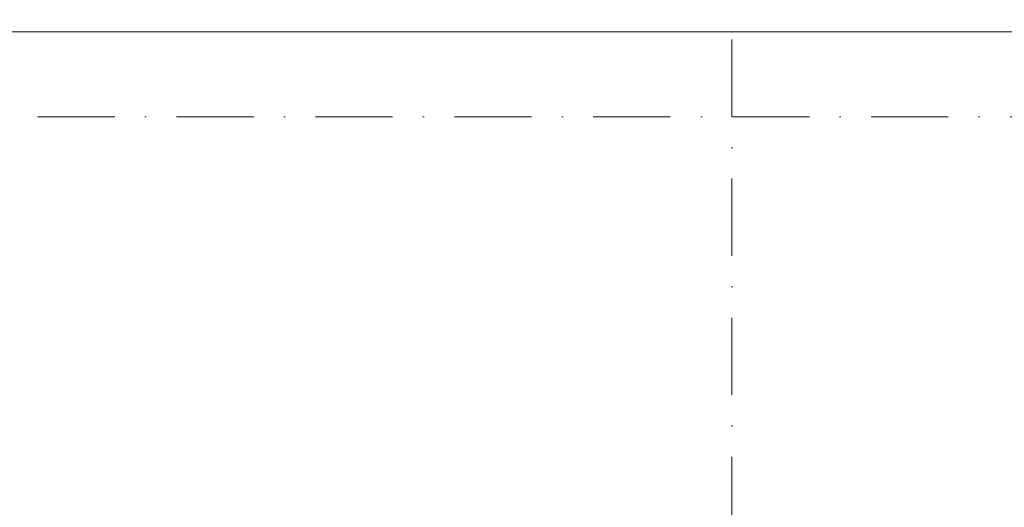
# Model space of a CAD drawing. Header units: millimetres. Extents: x -3176 to 162662, y -36434 to 57907.
# Tile 124 of 155: x 126266 to 129456, y 28741 to 30320. Entities that reach past the tile are written whole.
import ezdxf

# ---------------------------------------------------------------- set-up
doc = ezdxf.new("R2010")
doc.units = ezdxf.units.MM
doc.linetypes.add('1-Sheet - 32170-CIV-6170-DW-2035-015-01 - RZUTY$0$A_Dash_Dot_2_5mm_Axis', pattern=[45, 25, -10, 0, -10])
doc.layers.get('0').update_dxf_attribs({"lineweight": 5})
doc.layers.add('1-Sheet - 32170-CIV-6170-DW-2035-015-01 - RZUTY$0$A-FLOR', color=8, linetype='Continuous', lineweight=0)
doc.layers.add('1-Sheet - 32170-CIV-6170-DW-2035-015-01 - RZUTY$0$S-GRID', color=8, linetype='Continuous', lineweight=0)

# ---------------------------------------------------------------- blocks, each defined once
blk = doc.blocks.new('1-Sheet - 32170-CIV-6170-DW-2035-015-01 - RZUTY')
at = {"layer": '1-Sheet - 32170-CIV-6170-DW-2035-015-01 - RZUTY$0$A-FLOR'}
blk.add_line((8748.99, 489.5), (9670.71, 489.5), dxfattribs=at)
at = {"layer": '1-Sheet - 32170-CIV-6170-DW-2035-015-01 - RZUTY$0$S-GRID', "linetype": '1-Sheet - 32170-CIV-6170-DW-2035-015-01 - RZUTY$0$A_Dash_Dot_2_5mm_Axis'}
for p, q in [((9408.21, 712), (9408.21, -968)), ((8868.21, 462), (10378.21, 462))]:
    blk.add_line(p, q, dxfattribs=at)

msp = doc.modelspace()

# ---------------------------------------------------------------- block references
at = {"xscale": 10, "yscale": 10, "zscale": 10}
msp.add_blockref('1-Sheet - 32170-CIV-6170-DW-2035-015-01 - RZUTY', (34491.45, 25385.65), dxfattribs=at)

doc.saveas('drawing.dxf')
